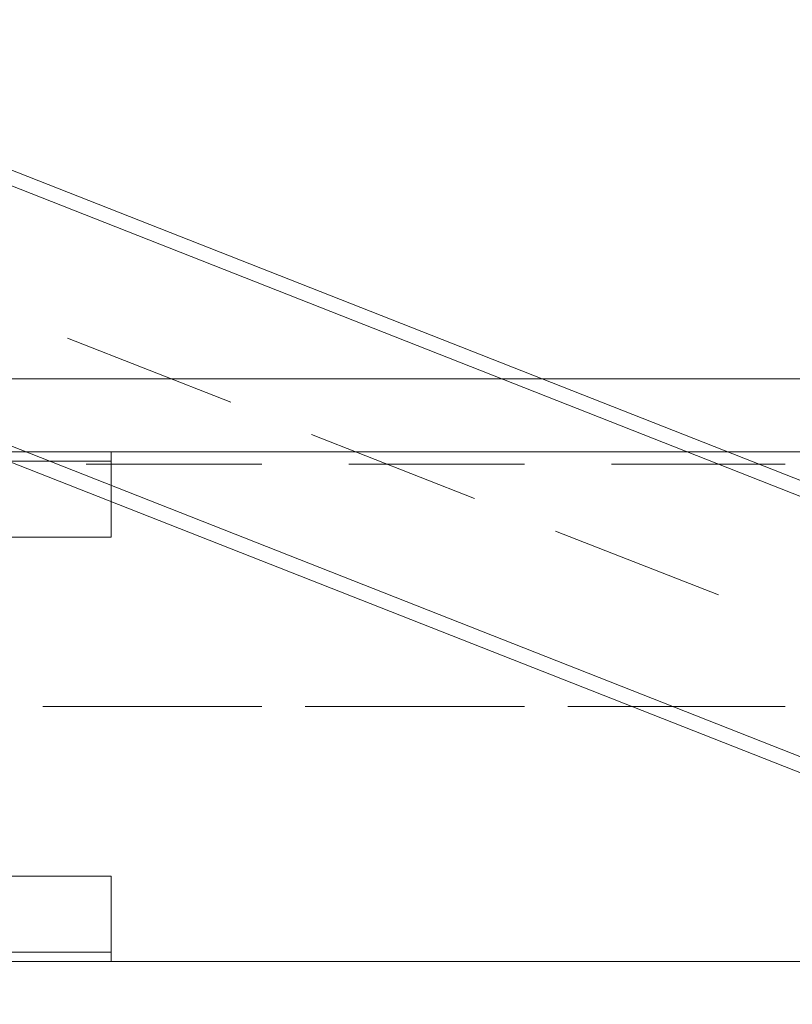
# Model space of a CAD drawing. Header units: millimetres. Extents: x 204754 to 499005, y -178579 to -103222.
# Tile 34 of 178: x 219656 to 219974, y -125476 to -125070. Entities that reach past the tile are written whole.
import ezdxf

# ---------------------------------------------------------------- set-up
doc = ezdxf.new("R2010")
doc.units = ezdxf.units.MM
doc.header["$MEASUREMENT"] = 0
doc.layers.get('0').update_dxf_attribs({"color": 252, "lineweight": 5})
doc.layers.add('Nowe_820-G Rysunki Obrazki_Nr_pióra__161', color=252, linetype='Continuous', lineweight=5)

# ---------------------------------------------------------------- blocks, each defined once
blk = doc.blocks.new('podkład 20251118')
at = {"layer": 'Nowe_820-G Rysunki Obrazki_Nr_pióra__161', "color": 252, "linetype": 'Continuous', "lineweight": 5}
for p, q in [((220667.6, -125531.58), (219495.33, -125070.48)), ((219493.41, -125076.23), (220665.04, -125537.34)), ((219456.96, -125168.97), (220628.59, -125630.07)), ((219454.4, -125174.72), (220626.67, -125635.83)), ((219675.68, -125201.58), (219742.83, -125227.8)), ((219503, -125218.21), (220513.47, -125218.21)), ((219776.09, -125241.23), (219843.24, -125267.46)), ((219482.54, -125248.27), (220604.28, -125248.27)), ((219693.59, -125283.44), (219693.59, -125248.27)), ((219482.54, -125252.11), (219693.59, -125252.11)), ((219683.35, -125253.39), (219755.62, -125253.39)), ((219791.43, -125253.39), (219863.7, -125253.39)), ((219899.52, -125253.39), (219971.14, -125253.39)), ((219876.49, -125280.89), (219943.64, -125307.11)), ((219561.84, -125283.44), (219693.59, -125283.44)), ((219665.45, -125353.15), (219737.07, -125353.15)), ((219683.35, -125353.15), (219755.62, -125353.15)), ((219773.53, -125353.15), (219845.16, -125353.15)), ((219791.43, -125353.15), (219863.7, -125353.15)), ((219881.61, -125353.15), (219953.24, -125353.15)), ((219899.52, -125353.15), (219971.14, -125353.15)), ((219693.59, -125422.86), (219561.84, -125422.86)), ((219693.59, -125458.04), (219693.59, -125422.86)), ((219482.54, -125454.2), (219693.59, -125454.2)), ((219482.54, -125458.04), (220604.28, -125458.04))]:
    blk.add_line(p, q, dxfattribs=at)

msp = doc.modelspace()

# ---------------------------------------------------------------- block references
msp.add_blockref('podkład 20251118', (0, 0))

doc.saveas('drawing.dxf')
